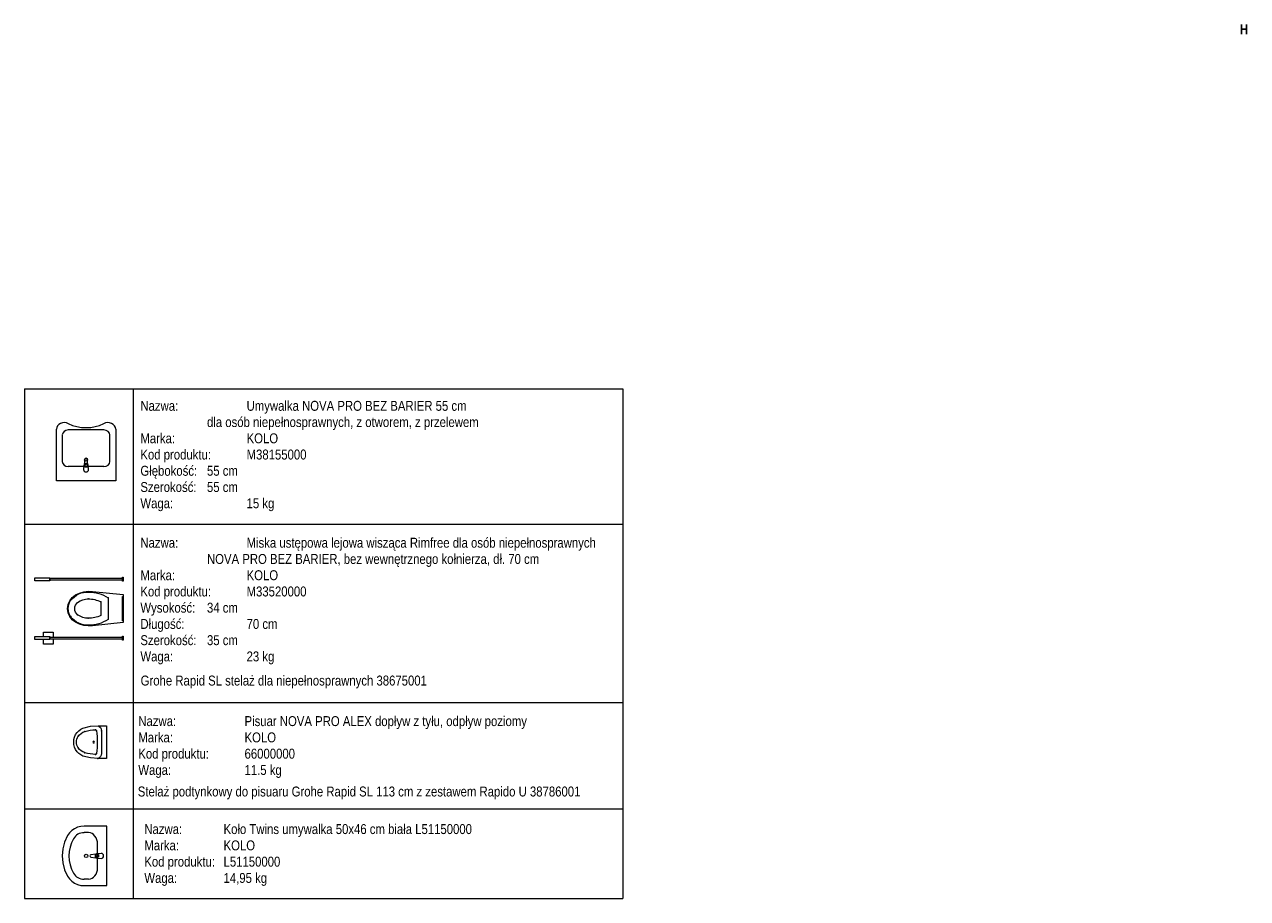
# Model space of a CAD drawing. Header units: millimetres. Extents: x 172139 to 266886, y 89395 to 138225.
# Tile 33 of 94: x 216727 to 229080, y 89395 to 98218. Entities that reach past the tile are written whole.
import ezdxf

# ---------------------------------------------------------------- set-up
doc = ezdxf.new("R2010")
doc.units = ezdxf.units.MM
doc.header["$MEASUREMENT"] = 0
doc.layers.add('0_Nr_pióra__1', color=7, linetype='Continuous', lineweight=13)
doc.layers.add('PRZEBUDOWA_W_KAN_Nr_pióra__101', color=252, linetype='Continuous', lineweight=5)
doc.layers.add('PRZBUDOWA_W_KAN_OPIS', color=7, linetype='Continuous')
doc.layers.add('PRZEBUDOWA_W_KAN', color=7, linetype='Continuous')
doc.layers.add('PRZBUDOWA_W_KAN_OPIS_Nr_pióra__61', color=7, linetype='Continuous', lineweight=13, true_color=0x6a6a6a)
doc.layers.add('PRZBUDOWA_W_KAN_OPIS_Nr_pióra__8', color=7, linetype='Continuous', lineweight=100, true_color=0xa80f02)
doc.styles.add('GENERATED_STYLE_1', font='txt')
doc.styles.add('GENERATED_STYLE_2', font='txt')

# ---------------------------------------------------------------- blocks, each defined once
blk = doc.blocks.new('Umywalka 19')
at = {"layer": 'PRZEBUDOWA_W_KAN_Nr_pióra__101', "linetype": 'Continuous'}
for p, q in [((-300, -522), (-300, 0)), ((-300, 0), (300, 0)), ((-25, -116), (-21, -158)), ((21, -158), (25, -116)), ((300, 0), (300, -522)), ((-240, -196), (-240, -464)), ((-180, -145), (180, -145)), ((-18, -167), (-11, -220)), ((-14, -156), (-14, -141)), ((-14, -141), (14, -141)), ((11, -220), (18, -167)), ((14, -141), (14, -156)), ((240, -464), (240, -196)), ((-180, -515), (180, -515))]:
    blk.add_line(p, q, dxfattribs=at)
blk.add_circle((0, -215), 15, dxfattribs=at)
for centre, radius, start, end in [((0, -116), 25, 0, 180), ((0, -156), 21.1, 185.1696, 212.771), ((0, -156), 21.1, 212.771, 327.229), ((0, -156), 13.6, 180, 0), ((0, -219), 11.2, 187.1389, 352.8611), ((0, -156), 21.1, 327.229, 354.8304)]:
    blk.add_arc(centre, radius, start, end, dxfattribs=at)
for centre, major_axis, start_param, end_param in [((-179, -197), (-61.3, 0), 4.733875, 6.2617), ((179, -197), (-61.3, 0), 3.163078, 4.690903), ((-179, -463), (-61.3, 0), 0.021486, 1.549311), ((179, -463), (-61.3, 0), 1.592282, 3.120107), ((-220, -522), (-79.6, 0), 0, 2.147669), ((0, -841), (-358, 0), 4.188401, 5.239837), ((220, -522), (-79.6, 0), 0.993924, 3.141593)]:
    blk.add_ellipse(centre, major_axis=major_axis, ratio=0.845481, start_param=start_param, end_param=end_param, dxfattribs=at)
blk = doc.blocks.new('WC dla niepełnosprawnych 19')
at = {"layer": 'PRZEBUDOWA_W_KAN_Nr_pióra__101', "linetype": 'Continuous'}
for p, q in [((-277, 0), (-318, 0)), ((-318, 0), (-318, -5)), ((-277, -5), (-277, 0)), ((-141, 0), (-173, -307)), ((141, 0), (-141, 0)), ((123, 0), (-123, 0)), ((-123, 0), (-123, -5)), ((123, -5), (123, 0)), ((173, -307), (141, 0)), ((318, 0), (277, 0)), ((277, 0), (277, -5)), ((318, -5), (318, 0)), ((-318, -5), (-277, -5)), ((-308, -5), (-308, -740)), ((-288, -5), (-308, -5)), ((-288, -740), (-288, -5)), ((-123, -5), (123, -5)), ((277, -5), (318, -5)), ((288, -5), (288, -740)), ((308, -5), (288, -5)), ((308, -740), (308, -5)), ((0, -151), (-109, -151)), ((0, -224), (-69, -224)), ((109, -151), (0, -151)), ((69, -224), (0, -224)), ((-173, -307), (-175, -352)), ((-175, -352), (-169, -397)), ((169, -397), (175, -352)), ((175, -352), (173, -307)), ((-169, -397), (-157, -440)), ((-157, -440), (-138, -481)), ((-138, -481), (-112, -514)), ((0, -487), (0, -487)), ((62, -460), (62, -460)), ((112, -514), (138, -481)), ((138, -481), (157, -440)), ((157, -440), (169, -397)), ((-112, -514), (-79, -539)), ((-79, -539), (-41, -555)), ((-41, -555), (0, -560)), ((0, -552), (0, -552)), ((0, -560), (41, -555)), ((41, -555), (79, -539)), ((79, -539), (112, -514)), ((81, -529), (81, -529)), ((-308, -705), (-358, -705)), ((-358, -705), (-358, -805)), ((-312, -740), (-312, -890)), ((-282, -740), (-312, -740)), ((-308, -740), (-288, -740)), ((-238, -705), (-288, -705)), ((-282, -890), (-282, -740)), ((-238, -805), (-238, -705)), ((282, -740), (282, -890)), ((312, -740), (282, -740)), ((288, -740), (308, -740)), ((312, -890), (312, -740)), ((-358, -805), (-312, -805)), ((-282, -805), (-238, -805)), ((-312, -890), (-282, -890)), ((282, -890), (312, -890))]:
    blk.add_line(p, q, dxfattribs=at)
for centre, major_axis, start_param, end_param in [((258, -339), (-425, 0), 5.753781, 6.306801), ((264, -348), (-362, 0), 5.88036, 6.296087), ((-264, -348), (-362, 0), 3.128691, 3.544418), ((-258, -339), (-425, 0), 3.117977, 3.670997), ((89, -361), (-257, 0), 6.227454, 7.128043), ((135, -351), (-233, 0), 0.003249, 0.560914), ((-135, -351), (-233, 0), 2.580678, 3.138344), ((-89, -361), (-257, 0), 2.296735, 3.197324), ((1, -419), (-78.2, 0), 0.637101, 1.560406), ((-1, -419), (-78.2, 0), 1.581187, 2.504492), ((1, -431), (-139, 0), 0.938292, 1.564936), ((-1, -431), (-139, 0), 1.576657, 2.203301)]:
    blk.add_ellipse(centre, major_axis=major_axis, ratio=0.875546, start_param=start_param, end_param=end_param, dxfattribs=at)
for p in [(69, -224), (109, -151), (-167, -348), (-98, -352), (98, -352), (167, -348), (-62, -460), (-81, -529)]:
    blk.add_point(p, dxfattribs=at)
blk = doc.blocks.new('Pisuar 19')
at = {"layer": 'PRZEBUDOWA_W_KAN_Nr_pióra__101', "linetype": 'Continuous'}
for p, q in [((165, 0), (-165, 0)), ((-165, 0), (-165, -83)), ((165, -83), (165, 0)), ((-165, -83), (-159, -161)), ((115, -50), (-115, -50)), ((159, -161), (165, -83)), ((-159, -161), (-141, -238)), ((-141, -238), (-130, -260)), ((130, -260), (141, -238)), ((141, -238), (159, -161)), ((-130, -260), (-115, -280)), ((-115, -280), (-97, -297)), ((-97, -297), (-75, -311)), ((-75, -311), (-51, -322)), ((-51, -322), (-26, -328)), ((-26, -328), (0, -330)), ((0, -330), (26, -328)), ((26, -328), (51, -322)), ((51, -322), (75, -311)), ((75, -311), (97, -297)), ((97, -297), (115, -280)), ((115, -280), (130, -260))]:
    blk.add_line(p, q, dxfattribs=at)
for centre, major_axis, start_param, end_param in [((-115, -98), (-51.3, 0), 4.712389, 6.061397), ((-112, -112), (-13.3, 0), 4.895254, 6.197388), ((440, -84), (-566, 0), 0.051883, 0.258047), ((0, -843), (-806, 0), 4.570129, 4.854649), ((-440, -84), (-566, 0), 2.883545, 3.089709), ((112, -112), (-13.3, 0), 3.22739, 4.529524), ((115, -98), (-51.3, 0), 3.363381, 4.712389), ((30, -181), (-142, 0), 0.281267, 0.907188), ((-30, -181), (-142, 0), 2.234405, 2.860325), ((0, -203), (-107, 0), 0.993922, 2.14767)]:
    blk.add_ellipse(centre, major_axis=major_axis, ratio=0.93164, start_param=start_param, end_param=end_param, dxfattribs=at)
blk.add_ellipse((0, -129), major_axis=(-9.26, 0), ratio=0.93164, dxfattribs=at)
for p in [(-165, -87), (-125, -111), (-114, -100), (114, -100), (115, -50), (125, -111), (-107, -218), (107, -218), (-58, -286), (58, -286)]:
    blk.add_point(p, dxfattribs=at)
blk = doc.blocks.new('Umywalka 19_2')
at = {"layer": 'PRZEBUDOWA_W_KAN_Nr_pióra__101', "linetype": 'Continuous'}
for p, q in [((-300, 0), (-300, -229)), ((300, 0), (-300, 0)), ((300, -229), (300, 0)), ((119, -92), (-119, -92)), ((-25, -57), (-21, -99)), ((-18, -109), (-11, -162)), ((-14, -97), (-14, -82)), ((-14, -82), (14, -82)), ((11, -162), (18, -109)), ((14, -82), (14, -97)), ((21, -99), (25, -57)), ((-300, -229), (-297, -263)), ((-235, -183), (-235, -229)), ((235, -183), (235, -229)), ((297, -263), (300, -229)), ((-297, -263), (-289, -295)), ((-289, -295), (-274, -326)), ((-274, -326), (-256, -353)), ((-256, -353), (-232, -377)), ((232, -377), (256, -353)), ((256, -353), (274, -326)), ((274, -326), (289, -295)), ((289, -295), (297, -263)), ((-232, -377), (-205, -396)), ((-205, -396), (-140, -426)), ((-140, -426), (-71, -444)), ((-71, -444), (0, -450)), ((0, -450), (71, -444)), ((71, -444), (140, -426)), ((140, -426), (205, -396)), ((205, -396), (232, -377))]:
    blk.add_line(p, q, dxfattribs=at)
blk.add_circle((0, -207), 17.5, dxfattribs=at)
for centre, radius, start, end in [((0, -57), 25, 0, 180), ((0, -97), 21.1, 185.1696, 212.771), ((0, -97), 21.1, 212.771, 327.229), ((0, -97), 13.6, 180, 0), ((0, -97), 21.1, 327.229, 354.8304), ((0, -160), 11.2, 187.1389, 352.8611)]:
    blk.add_arc(centre, radius, start, end, dxfattribs=at)
for centre, major_axis, ratio, start_param, end_param in [((-119, -183), (-116, 0), 0.783646, 4.712389, 6.283185), ((119, -183), (-116, 0), 0.783646, 3.141593, 4.712389), ((-119, -229), (0, -121), 0.956522, 4.712389, 5.78621), ((119, -229), (0, -121), 0.956522, 0.496975, 1.570796), ((0, 0), (0, -382), 0.956522, 5.78621, 6.78016)]:
    blk.add_ellipse(centre, major_axis=major_axis, ratio=ratio, start_param=start_param, end_param=end_param, dxfattribs=at)

msp = doc.modelspace()

# ---------------------------------------------------------------- linework, layer by layer
at = {"layer": 'PRZBUDOWA_W_KAN_OPIS_Nr_pióra__61', "linetype": 'Continuous'}
for p, q in [((216727.3, 94538.9), (216727.3, 89394.6)), ((216727.3, 94538.9), (222771, 94538.9)), ((217826.5, 94538.9), (217826.5, 89394.6)), ((222771, 94538.9), (222771, 89394.6)), ((216727.3, 93172.3), (222771, 93172.3)), ((216727.3, 91374.2), (222771, 91374.2)), ((216727.3, 90301), (222771, 90301)), ((216727.3, 89394.6), (222771, 89394.6))]:
    msp.add_line(p, q, dxfattribs=at)

# ---------------------------------------------------------------- block references
at = {"layer": 'PRZBUDOWA_W_KAN_OPIS', "color": 104, "linetype": 'Continuous', "lineweight": 13, "true_color": 0x029e21, "zscale": 1000, "rotation": 180}
msp.add_blockref('Umywalka 19', (217349.3, 93609.5), dxfattribs=at)
at = {"layer": 'PRZBUDOWA_W_KAN_OPIS', "color": 104, "linetype": 'Continuous', "lineweight": 13, "true_color": 0x029e21, "xscale": -1, "zscale": 1000, "rotation": 270}
for name, p in [('WC dla niepełnosprawnych 19', (217723, 92321)), ('Pisuar 19', (217555, 90973.9))]:
    msp.add_blockref(name, p, dxfattribs=at)
at = {"layer": 'PRZEBUDOWA_W_KAN', "color": 104, "linetype": 'Continuous', "lineweight": 13, "true_color": 0x029e21, "zscale": 1000, "rotation": 270}
msp.add_blockref('Umywalka 19_2', (217558, 89824.6), dxfattribs=at)

# ---------------------------------------------------------------- texts
at = {"layer": '0_Nr_pióra__1', "linetype": 'Continuous', "insert": (229043.6, 98217.6), "char_height": 100, "attachment_point": 2, "style": 'GENERATED_STYLE_2'}
msp.add_mtext('\\A1;{\\fArial Narrow|b1|i0|c238|p34;H}', dxfattribs=at)
at = {"layer": 'PRZBUDOWA_W_KAN_OPIS_Nr_pióra__8', "linetype": 'Continuous', "char_height": 100, "attachment_point": 1, "style": 'GENERATED_STYLE_1'}
for s, insert, line_spacing_factor in [('\\A1;{\\fArial Narrow|b0|i0|c238|p34;    Nazwa:^I^IUmywalka NOVA PRO BEZ BARIER 55 cm \\P\\fArial Narrow|b0|i0|c238|p34;^I^Idla osób niepełnosprawnych, z otworem, z przelewem\\P\\fArial Narrow|b0|i0|c238|p34;    Marka:^I^IKOLO\\P\\fArial Narrow|b0|i0|c238|p34;    Kod produktu:^IM38155000\\P\\fArial Narrow|b0|i0|c238|p34;    Głębokość:^I55 cm\\P\\fArial Narrow|b0|i0|c238|p34;    Szerokość:^I55 cm\\P\\fArial Narrow|b0|i0|c238|p34;    Waga:^I^I15 kg}', (217770.7, 94418.1), 0.983276), ('\\A1;{\\fArial Narrow|b0|i0|c238|p34;    Nazwa:^I^IMiska ustępowa lejowa wisząca Rimfree dla osób niepełnosprawnych \\P\\fArial Narrow|b0|i0|c238|p34;^I^INOVA PRO BEZ BARIER, bez wewnętrznego kołnierza, dł. 70 cm\\P\\fArial Narrow|b0|i0|c238|p34;    Marka:^I^IKOLO\\P\\fArial Narrow|b0|i0|c238|p34;    Kod produktu:^IM33520000\\P\\fArial Narrow|b0|i0|c238|p34;    Wysokość:^I34 cm\\P\\fArial Narrow|b0|i0|c238|p34;    Długość:^I^I70 cm\\P\\fArial Narrow|b0|i0|c238|p34;    Szerokość:^I35 cm\\P\\fArial Narrow|b0|i0|c238|p34;    Waga:^I^I23 kg}', (217770.7, 93036.1), 0.983418), ('\\A1;{\\fArial Narrow|b0|i0|c238|p34;    Nazwa:^I^IPisuar NOVA PRO ALEX dopływ z tyłu, odpływ poziomy\\P\\fArial Narrow|b0|i0|c238|p34;    Marka:^I^IKOLO\\P\\fArial Narrow|b0|i0|c238|p34;    Kod produktu:^I66000000\\P\\fArial Narrow|b0|i0|c238|p34;    Waga:^I^I11.5 kg}', (217749.8, 91235.5), 0.986185), ('\\A1;{\\fArial Narrow|b0|i0|c238|p34;Nazwa:^I^IKoło Twins umywalka 50x46 cm biała L51150000     \\P\\fArial Narrow|b0|i0|c238|p34;Marka:^I^IKOLO\\P\\fArial Narrow|b0|i0|c238|p34;Kod produktu:^IL51150000\\P\\fArial Narrow|b0|i0|c238|p34;Waga:^I^I14,95 kg}', (217937.9, 90145.6), 0.986107)]:
    msp.add_mtext(s, dxfattribs=dict(at, insert=insert, line_spacing_factor=line_spacing_factor))
for s, insert in [('\\A1;{\\fArial Narrow|b0|i0|c238|p34;Grohe Rapid SL stelaż dla niepełnosprawnych 38675001}', (217900.8, 91644.9)), ('\\A1;{\\fArial Narrow|b0|i0|c238|p34;Stelaż podtynkowy do pisuaru Grohe Rapid SL 113 cm z zestawem Rapido U 38786001}', (217871.8, 90524.9))]:
    msp.add_mtext(s, dxfattribs=dict(at, insert=insert))

doc.saveas('drawing.dxf')
